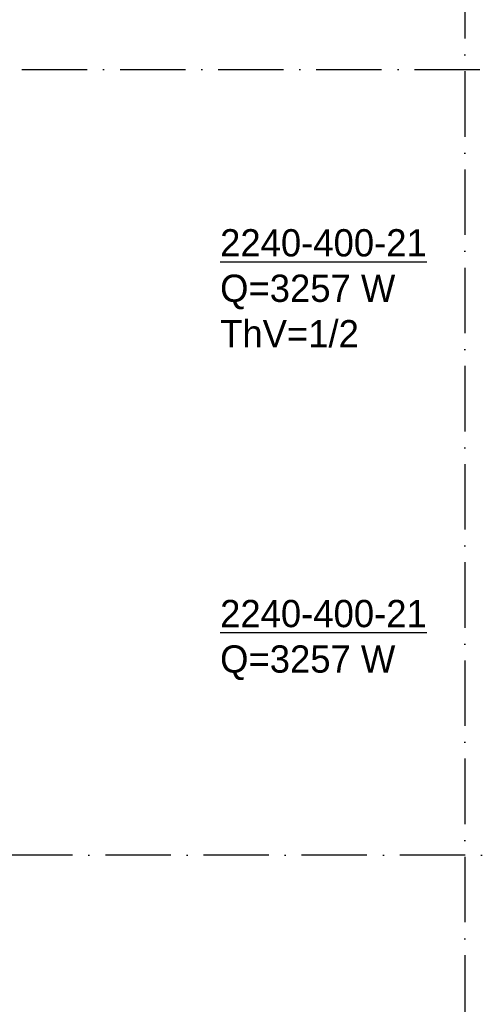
# Model space of a CAD drawing. Extents: x -36528 to 124080, y 290752 to 374852.
# Tile 34 of 66: x 40159 to 44413, y 344103 to 353129. Entities that reach past the tile are written whole.
import ezdxf

# ---------------------------------------------------------------- set-up
doc = ezdxf.new("R2010")
doc.units = 0
doc.header["$LTSCALE"] = 100
doc.linetypes.add('DASHDOT', pattern=[9, 6, -1.5, 0, -1.5])
doc.layers.get('0').update_dxf_attribs({"linetype": 'CONTINUOUS'})
doc.layers.add('AL$7----_STRAMIEN', color=1, linetype='DASHDOT')
doc.layers.add('WI561---', color=1, linetype='CONTINUOUS')
doc.styles.add('BURO-025', font='BUROFONT.shx', dxfattribs={"height": 250})

# ---------------------------------------------------------------- blocks, each defined once
blk = doc.blocks.new('CVRINFO2')
at = {"color": 0, "linetype": 'CONTINUOUS', "style": 'BURO-025'}
for tag, p in [('CV_TEXT125', (0, 0)), ('CV_TEXT225', (0, -4.167)), ('CV_TEXT325', (0, -8.333)), ('CV_TEXT425', (0, -12.5))]:
    blk.add_attdef(tag, p, '', height=2.5, dxfattribs=at)

msp = doc.modelspace()

# ---------------------------------------------------------------- linework, layer by layer
at = {"layer": 'AL$7----_STRAMIEN', "color": 1}
for points in [[(44244.348, 371557.882), (44244.348, 333471.726)], [(-33628.696, 352671.726), (107257.087, 352671.726)], [(107252.264, 345471.726), (-32589.018, 345471.726)]]:
    msp.add_lwpolyline(points, dxfattribs=at)

# ---------------------------------------------------------------- block references
at = {"layer": 'WI561---'}
ref = msp.add_blockref('CVRINFO2', (41997.928, 350958.843), dxfattribs=dict(at, xscale=100, yscale=100, zscale=100))
ref.add_attrib('CV_TEXT125', '%%u2240-400-21', (41997.928, 350958.843), dxfattribs={"layer": '0', "color": 2, "linetype": 'CONTINUOUS', "height": 250, "style": 'BURO-025'})
ref.add_attrib('CV_TEXT225', 'Q=3257 W', (41997.928, 350542.177), dxfattribs={"layer": '0', "color": 2, "linetype": 'CONTINUOUS', "height": 250, "style": 'BURO-025'})
ref.add_attrib('CV_TEXT325', 'ThV=1/2', (41997.928, 350125.51), dxfattribs={"layer": '0', "color": 2, "linetype": 'CONTINUOUS', "height": 250, "style": 'BURO-025'})
ref = msp.add_blockref('CVRINFO2', (41997.928, 347560.347), dxfattribs=dict(at, xscale=100, yscale=100, zscale=100))
ref.add_attrib('CV_TEXT125', '%%u2240-400-21', (41997.928, 347560.347), dxfattribs={"layer": '0', "color": 2, "linetype": 'CONTINUOUS', "height": 250, "style": 'BURO-025'})
ref.add_attrib('CV_TEXT225', 'Q=3257 W', (41997.928, 347143.68), dxfattribs={"layer": '0', "color": 2, "linetype": 'CONTINUOUS', "height": 250, "style": 'BURO-025'})

doc.saveas('drawing.dxf')
